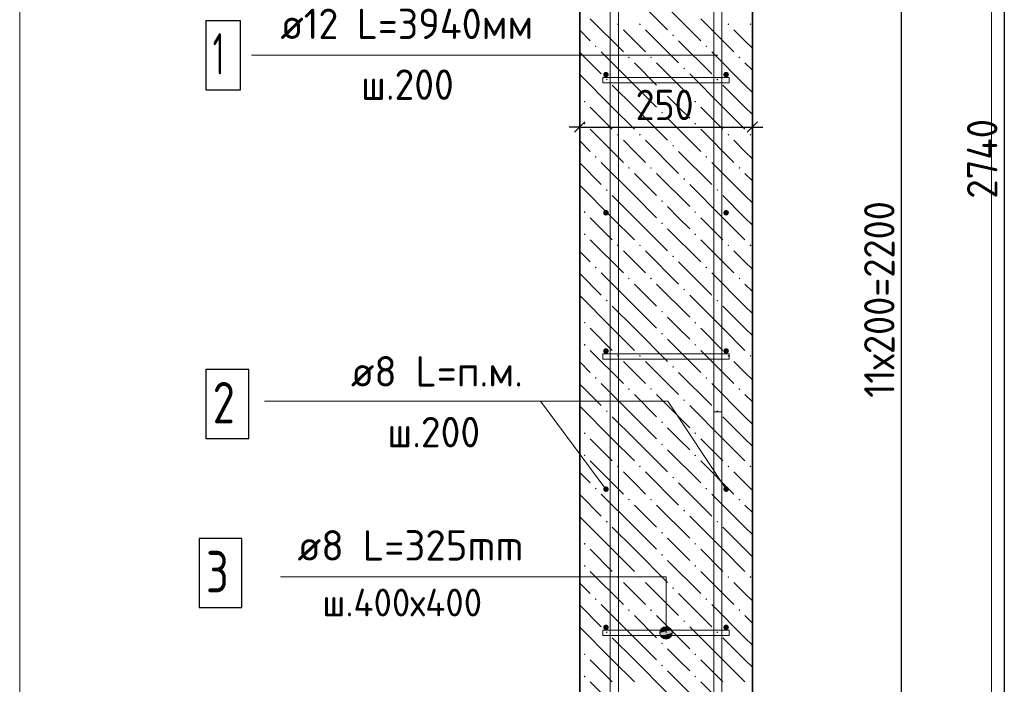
# Model space of a CAD drawing. Header units: millimetres. Extents: x 0 to 50400, y 0 to 35640.
# Tile 7 of 15: x 13972 to 22525, y 17095 to 22866. Entities that reach past the tile are written whole.
import ezdxf

# ---------------------------------------------------------------- set-up
doc = ezdxf.new("R2010")
doc.units = ezdxf.units.MM
doc.linetypes.add('______2', pattern=[324, 240, -84])
for name, color, linetype, lineweight in [('Standard', 7, 'Continuous', 25), ('Выпуски арматуры Г-обр.', 52, 'Continuous', 25), ('ЖБ Стена верхний уровень', 7, 'Continuous', 35), ('Позиционная метка линия выноска', 7, 'Continuous', 13)]:
    doc.layers.add(name, color=color, linetype=linetype, lineweight=lineweight)
for name, color, linetype, true_color in [('Стена фоновая арматура У1', 7, '______2', 0xa0a0a0), ('Стена фоновая арматура Х1', 7, '______2', 0xa0a0a0), ('Стена фоновая затяжка С-обр.', 7, '______2', 0xa0a0a0)]:
    doc.layers.add(name, color=color, linetype=linetype, true_color=true_color)
doc.styles.add('ISOCPEUR', font='txt')

msp = doc.modelspace()

# ---------------------------------------------------------------- hatches: boundary and pattern name
at = {"layer": 'ЖБ Стена верхний уровень', "linetype": 'Continuous', "lineweight": 18, "transparency": 33554687}
for points in [[(19160.2, 22827), (19168, 22834.8), (19175.8, 22827), (19168, 22819.2)], [(19352.2, 22827), (19360, 22834.8), (19367.8, 22827), (19360, 22819.2)], [(20120.2, 22827), (20128, 22834.8), (20135.8, 22827), (20128, 22819.2)], [(20312.2, 22827), (20320, 22834.8), (20327.8, 22827), (20320, 22819.2)], [(19640.2, 22731), (19648, 22738.8), (19655.8, 22731), (19648, 22723.2)], [(18968.2, 22635), (18976, 22642.8), (18983.8, 22635), (18976, 22627.2)], [(19928.2, 22635), (19936, 22642.8), (19943.8, 22635), (19936, 22627.2)], [(19256.2, 22539), (19264, 22546.8), (19271.8, 22539), (19264, 22531.2)], [(19448.2, 22539), (19456, 22546.8), (19463.8, 22539), (19456, 22531.2)], [(20216.2, 22539), (20224, 22546.8), (20231.8, 22539), (20224, 22531.2)], [(19736.2, 22443), (19744, 22450.8), (19751.8, 22443), (19744, 22435.2)], [(19064.2, 22347), (19072, 22354.8), (19079.8, 22347), (19072, 22339.2)], [(20024.2, 22347), (20032, 22354.8), (20039.8, 22347), (20032, 22339.2)], [(19544.2, 22251), (19552, 22258.8), (19559.8, 22251), (19552, 22243.2)], [(18872.2, 22155), (18880, 22162.8), (18887.8, 22155), (18880, 22147.2)], [(19832.2, 22155), (19840, 22162.8), (19847.8, 22155), (19840, 22147.2)], [(19544.2, 22059), (19552, 22066.8), (19559.8, 22059), (19552, 22051.2)], [(18872.2, 21963), (18880, 21970.8), (18887.8, 21963), (18880, 21955.2)], [(19832.2, 21963), (19840, 21970.8), (19847.8, 21963), (19840, 21955.2)], [(19160.2, 21867), (19168, 21874.8), (19175.8, 21867), (19168, 21859.2)], [(19352.2, 21867), (19360, 21874.8), (19367.8, 21867), (19360, 21859.2)], [(20120.2, 21867), (20128, 21874.8), (20135.8, 21867), (20128, 21859.2)], [(20312.2, 21867), (20320, 21874.8), (20327.8, 21867), (20320, 21859.2)], [(19640.2, 21771), (19648, 21778.8), (19655.8, 21771), (19648, 21763.2)], [(18968.2, 21675), (18976, 21682.8), (18983.8, 21675), (18976, 21667.2)], [(19928.2, 21675), (19936, 21682.8), (19943.8, 21675), (19936, 21667.2)], [(19256.2, 21579), (19264, 21586.8), (19271.8, 21579), (19264, 21571.2)], [(19448.2, 21579), (19456, 21586.8), (19463.8, 21579), (19456, 21571.2)], [(20216.2, 21579), (20224, 21586.8), (20231.8, 21579), (20224, 21571.2)], [(19736.2, 21483), (19744, 21490.8), (19751.8, 21483), (19744, 21475.2)], [(19064.2, 21387), (19072, 21394.8), (19079.8, 21387), (19072, 21379.2)], [(20024.2, 21387), (20032, 21394.8), (20039.8, 21387), (20032, 21379.2)], [(19544.2, 21291), (19552, 21298.8), (19559.8, 21291), (19552, 21283.2)], [(18872.2, 21195), (18880, 21202.8), (18887.8, 21195), (18880, 21187.2)], [(19832.2, 21195), (19840, 21202.8), (19847.8, 21195), (19840, 21187.2)], [(19544.2, 21099), (19552, 21106.8), (19559.8, 21099), (19552, 21091.2)], [(18872.2, 21003), (18880, 21010.8), (18887.8, 21003), (18880, 20995.2)], [(19832.2, 21003), (19840, 21010.8), (19847.8, 21003), (19840, 20995.2)], [(19160.2, 20907), (19168, 20914.8), (19175.8, 20907), (19168, 20899.2)], [(19352.2, 20907), (19360, 20914.8), (19367.8, 20907), (19360, 20899.2)], [(20120.2, 20907), (20128, 20914.8), (20135.8, 20907), (20128, 20899.2)], [(20312.2, 20907), (20320, 20914.8), (20327.8, 20907), (20320, 20899.2)], [(19640.2, 20811), (19648, 20818.8), (19655.8, 20811), (19648, 20803.2)], [(18968.2, 20715), (18976, 20722.8), (18983.8, 20715), (18976, 20707.2)], [(19928.2, 20715), (19936, 20722.8), (19943.8, 20715), (19936, 20707.2)], [(19256.2, 20619), (19264, 20626.8), (19271.8, 20619), (19264, 20611.2)], [(19448.2, 20619), (19456, 20626.8), (19463.8, 20619), (19456, 20611.2)], [(20216.2, 20619), (20224, 20626.8), (20231.8, 20619), (20224, 20611.2)], [(19736.2, 20523), (19744, 20530.8), (19751.8, 20523), (19744, 20515.2)], [(19064.2, 20427), (19072, 20434.8), (19079.8, 20427), (19072, 20419.2)], [(20024.2, 20427), (20032, 20434.8), (20039.8, 20427), (20032, 20419.2)], [(19544.2, 20331), (19552, 20338.8), (19559.8, 20331), (19552, 20323.2)], [(18872.2, 20235), (18880, 20242.8), (18887.8, 20235), (18880, 20227.2)], [(19832.2, 20235), (19840, 20242.8), (19847.8, 20235), (19840, 20227.2)], [(19544.2, 20139), (19552, 20146.8), (19559.8, 20139), (19552, 20131.2)], [(18872.2, 20043), (18880, 20050.8), (18887.8, 20043), (18880, 20035.2)], [(19832.2, 20043), (19840, 20050.8), (19847.8, 20043), (19840, 20035.2)], [(19160.2, 19947), (19168, 19954.8), (19175.8, 19947), (19168, 19939.2)], [(19352.2, 19947), (19360, 19954.8), (19367.8, 19947), (19360, 19939.2)], [(20120.2, 19947), (20128, 19954.8), (20135.8, 19947), (20128, 19939.2)], [(20312.2, 19947), (20320, 19954.8), (20327.8, 19947), (20320, 19939.2)], [(19640.2, 19851), (19648, 19858.8), (19655.8, 19851), (19648, 19843.2)], [(18968.2, 19755), (18976, 19762.8), (18983.8, 19755), (18976, 19747.2)], [(19928.2, 19755), (19936, 19762.8), (19943.8, 19755), (19936, 19747.2)], [(19256.2, 19659), (19264, 19666.8), (19271.8, 19659), (19264, 19651.2)], [(19448.2, 19659), (19456, 19666.8), (19463.8, 19659), (19456, 19651.2)], [(20216.2, 19659), (20224, 19666.8), (20231.8, 19659), (20224, 19651.2)], [(19736.2, 19563), (19744, 19570.8), (19751.8, 19563), (19744, 19555.2)], [(19064.2, 19467), (19072, 19474.8), (19079.8, 19467), (19072, 19459.2)], [(20024.2, 19467), (20032, 19474.8), (20039.8, 19467), (20032, 19459.2)], [(19544.2, 19371), (19552, 19378.8), (19559.8, 19371), (19552, 19363.2)], [(18872.2, 19275), (18880, 19282.8), (18887.8, 19275), (18880, 19267.2)], [(19832.2, 19275), (19840, 19282.8), (19847.8, 19275), (19840, 19267.2)], [(19544.2, 19179), (19552, 19186.8), (19559.8, 19179), (19552, 19171.2)], [(18872.2, 19083), (18880, 19090.8), (18887.8, 19083), (18880, 19075.2)], [(19832.2, 19083), (19840, 19090.8), (19847.8, 19083), (19840, 19075.2)], [(19160.2, 18987), (19168, 18994.8), (19175.8, 18987), (19168, 18979.2)], [(19352.2, 18987), (19360, 18994.8), (19367.8, 18987), (19360, 18979.2)], [(20120.2, 18987), (20128, 18994.8), (20135.8, 18987), (20128, 18979.2)], [(20312.2, 18987), (20320, 18994.8), (20327.8, 18987), (20320, 18979.2)], [(19640.2, 18891), (19648, 18898.8), (19655.8, 18891), (19648, 18883.2)], [(18968.2, 18795), (18976, 18802.8), (18983.8, 18795), (18976, 18787.2)], [(19928.2, 18795), (19936, 18802.8), (19943.8, 18795), (19936, 18787.2)], [(19256.2, 18699), (19264, 18706.8), (19271.8, 18699), (19264, 18691.2)], [(19448.2, 18699), (19456, 18706.8), (19463.8, 18699), (19456, 18691.2)], [(20216.2, 18699), (20224, 18706.8), (20231.8, 18699), (20224, 18691.2)], [(19736.2, 18603), (19744, 18610.8), (19751.8, 18603), (19744, 18595.2)], [(19064.2, 18507), (19072, 18514.8), (19079.8, 18507), (19072, 18499.2)], [(20024.2, 18507), (20032, 18514.8), (20039.8, 18507), (20032, 18499.2)], [(19544.2, 18411), (19552, 18418.8), (19559.8, 18411), (19552, 18403.2)], [(18872.2, 18315), (18880, 18322.8), (18887.8, 18315), (18880, 18307.2)], [(19832.2, 18315), (19840, 18322.8), (19847.8, 18315), (19840, 18307.2)], [(19544.2, 18219), (19552, 18226.8), (19559.8, 18219), (19552, 18211.2)], [(18872.2, 18123), (18880, 18130.8), (18887.8, 18123), (18880, 18115.2)], [(19832.2, 18123), (19840, 18130.8), (19847.8, 18123), (19840, 18115.2)], [(19160.2, 18027), (19168, 18034.8), (19175.8, 18027), (19168, 18019.2)], [(19352.2, 18027), (19360, 18034.8), (19367.8, 18027), (19360, 18019.2)], [(20120.2, 18027), (20128, 18034.8), (20135.8, 18027), (20128, 18019.2)], [(20312.2, 18027), (20320, 18034.8), (20327.8, 18027), (20320, 18019.2)], [(19640.2, 17931), (19648, 17938.8), (19655.8, 17931), (19648, 17923.2)], [(18968.2, 17835), (18976, 17842.8), (18983.8, 17835), (18976, 17827.2)], [(19928.2, 17835), (19936, 17842.8), (19943.8, 17835), (19936, 17827.2)], [(19256.2, 17739), (19264, 17746.8), (19271.8, 17739), (19264, 17731.2)], [(19448.2, 17739), (19456, 17746.8), (19463.8, 17739), (19456, 17731.2)], [(20216.2, 17739), (20224, 17746.8), (20231.8, 17739), (20224, 17731.2)], [(19736.2, 17643), (19744, 17650.8), (19751.8, 17643), (19744, 17635.2)], [(19064.2, 17547), (19072, 17554.8), (19079.8, 17547), (19072, 17539.2)], [(20024.2, 17547), (20032, 17554.8), (20039.8, 17547), (20032, 17539.2)], [(19544.2, 17451), (19552, 17458.8), (19559.8, 17451), (19552, 17443.2)], [(18872.2, 17355), (18880, 17362.8), (18887.8, 17355), (18880, 17347.2)], [(19832.2, 17355), (19840, 17362.8), (19847.8, 17355), (19840, 17347.2)], [(19544.2, 17259), (19552, 17266.8), (19559.8, 17259), (19552, 17251.2)], [(18872.2, 17163), (18880, 17170.8), (18887.8, 17163), (18880, 17155.2)], [(19832.2, 17163), (19840, 17170.8), (19847.8, 17163), (19840, 17155.2)]]:
    msp.add_hatch(color=7, dxfattribs=at).paths.add_polyline_path(points, flags=16)
at = {"layer": 'Позиционная метка линия выноска', "linetype": 'Continuous', "lineweight": 13, "transparency": 33554687}
for points in [[(19632.9, 17568.3), (19540.1, 17568.3), (19532.5, 17541.4)], [(19632.9, 17568.3), (19532.5, 17541.4), (19640.5, 17541.4)], [(19640.5, 17541.4), (19532.5, 17541.4), (19540.1, 17514.4)], [(19613.5, 17587.8), (19559.5, 17587.8), (19540.1, 17568.3)], [(19613.5, 17587.8), (19540.1, 17568.3), (19632.9, 17568.3)], [(19640.5, 17541.4), (19540.1, 17514.4), (19632.9, 17514.4)], [(19559.5, 17587.8), (19613.5, 17587.8), (19586.5, 17595.4)], [(19632.9, 17514.4), (19540.1, 17514.4), (19559.5, 17494.9)], [(19632.9, 17514.4), (19559.5, 17494.9), (19613.5, 17494.9)], [(19613.5, 17494.9), (19559.5, 17494.9), (19586.5, 17487.4)]]:
    msp.add_hatch(color=7, dxfattribs=at).paths.add_polyline_path(points)
at = {"layer": 'Стена фоновая арматура У1', "linetype": 'Continuous', "lineweight": 13, "transparency": 33554687}
for points in [[(19088.5, 22389.4), (19086.7, 22398.5), (19081.5, 22406.3), (19073.7, 22411.5), (19064.5, 22413.4), (19055.3, 22411.5), (19047.5, 22406.3), (19042.3, 22398.5), (19040.5, 22389.4), (19042.3, 22380.2), (19047.5, 22372.4), (19055.3, 22367.2), (19064.5, 22365.4), (19073.7, 22367.2), (19081.5, 22372.4), (19086.7, 22380.2)], [(20132.5, 22389.4), (20130.7, 22398.5), (20125.5, 22406.3), (20117.7, 22411.5), (20108.5, 22413.4), (20099.3, 22411.5), (20091.5, 22406.3), (20086.3, 22398.5), (20084.5, 22389.4), (20086.3, 22380.2), (20091.5, 22372.4), (20099.3, 22367.2), (20108.5, 22365.4), (20117.7, 22367.2), (20125.5, 22372.4), (20130.7, 22380.2)], [(19088.5, 21189.4), (19086.7, 21198.5), (19081.5, 21206.3), (19073.7, 21211.5), (19064.5, 21213.4), (19055.3, 21211.5), (19047.5, 21206.3), (19042.3, 21198.5), (19040.5, 21189.4), (19042.3, 21180.2), (19047.5, 21172.4), (19055.3, 21167.2), (19064.5, 21165.4), (19073.7, 21167.2), (19081.5, 21172.4), (19086.7, 21180.2)], [(20132.5, 21189.4), (20130.7, 21198.5), (20125.5, 21206.3), (20117.7, 21211.5), (20108.5, 21213.4), (20099.3, 21211.5), (20091.5, 21206.3), (20086.3, 21198.5), (20084.5, 21189.4), (20086.3, 21180.2), (20091.5, 21172.4), (20099.3, 21167.2), (20108.5, 21165.4), (20117.7, 21167.2), (20125.5, 21172.4), (20130.7, 21180.2)], [(19088.5, 19989.4), (19086.7, 19998.5), (19081.5, 20006.3), (19073.7, 20011.5), (19064.5, 20013.4), (19055.3, 20011.5), (19047.5, 20006.3), (19042.3, 19998.5), (19040.5, 19989.4), (19042.3, 19980.2), (19047.5, 19972.4), (19055.3, 19967.2), (19064.5, 19965.4), (19073.7, 19967.2), (19081.5, 19972.4), (19086.7, 19980.2)], [(20132.5, 19989.4), (20130.7, 19998.5), (20125.5, 20006.3), (20117.7, 20011.5), (20108.5, 20013.4), (20099.3, 20011.5), (20091.5, 20006.3), (20086.3, 19998.5), (20084.5, 19989.4), (20086.3, 19980.2), (20091.5, 19972.4), (20099.3, 19967.2), (20108.5, 19965.4), (20117.7, 19967.2), (20125.5, 19972.4), (20130.7, 19980.2)], [(19088.5, 18789.4), (19086.7, 18798.5), (19081.5, 18806.3), (19073.7, 18811.5), (19064.5, 18813.4), (19055.3, 18811.5), (19047.5, 18806.3), (19042.3, 18798.5), (19040.5, 18789.4), (19042.3, 18780.2), (19047.5, 18772.4), (19055.3, 18767.2), (19064.5, 18765.4), (19073.7, 18767.2), (19081.5, 18772.4), (19086.7, 18780.2)], [(20132.5, 18789.4), (20130.7, 18798.5), (20125.5, 18806.3), (20117.7, 18811.5), (20108.5, 18813.4), (20099.3, 18811.5), (20091.5, 18806.3), (20086.3, 18798.5), (20084.5, 18789.4), (20086.3, 18780.2), (20091.5, 18772.4), (20099.3, 18767.2), (20108.5, 18765.4), (20117.7, 18767.2), (20125.5, 18772.4), (20130.7, 18780.2)], [(19088.5, 17589.4), (19086.7, 17598.5), (19081.5, 17606.3), (19073.7, 17611.5), (19064.5, 17613.4), (19055.3, 17611.5), (19047.5, 17606.3), (19042.3, 17598.5), (19040.5, 17589.4), (19042.3, 17580.2), (19047.5, 17572.4), (19055.3, 17567.2), (19064.5, 17565.4), (19073.7, 17567.2), (19081.5, 17572.4), (19086.7, 17580.2)], [(20132.5, 17589.4), (20130.7, 17598.5), (20125.5, 17606.3), (20117.7, 17611.5), (20108.5, 17613.4), (20099.3, 17611.5), (20091.5, 17606.3), (20086.3, 17598.5), (20084.5, 17589.4), (20086.3, 17580.2), (20091.5, 17572.4), (20099.3, 17567.2), (20108.5, 17565.4), (20117.7, 17567.2), (20125.5, 17572.4), (20130.7, 17580.2)]]:
    msp.add_hatch(color=7, dxfattribs=at).paths.add_polyline_path(points)

# ---------------------------------------------------------------- linework, layer by layer
at = {"layer": 'Standard', "color": 7, "linetype": 'Continuous', "lineweight": -3, "transparency": 33554687}
for p, q in [((22524.8, 29901.4), (22524.8, 13461.4)), ((21631, 13940.1), (21631, 27128.1)), ((18836.5, 21934.1), (18836.5, 22084.1)), ((20336.5, 21934.1), (20336.5, 22084.1)), ((18836.5, 21934.1), (18746.5, 21934.1)), ((18836.5, 21934.1), (18836.5, 21784.1)), ((18836.5, 21934.1), (20336.5, 21934.1)), ((20336.5, 21934.1), (20336.5, 21784.1)), ((20336.5, 21934.1), (20426.5, 21934.1))]:
    msp.add_line(p, q, dxfattribs=at)
at = {"layer": 'Standard', "color": 7, "linetype": 'Continuous', "lineweight": 25, "transparency": 33554687}
for p, q in [((18791.5, 21889.1), (18881.5, 21979.1)), ((20291.5, 21889.1), (20381.5, 21979.1))]:
    msp.add_line(p, q, dxfattribs=at)
at = {"layer": 'Standard', "color": 254, "linetype": 'Continuous', "lineweight": 13, "true_color": 0xc4c4ff, "transparency": 33554687}
msp.add_lwpolyline([(13972.4, 9792.3), (22414.1, 9792.3), (22414.1, 33133), (13972.4, 33133), (13972.4, 9792.3)], dxfattribs=at)
at = {"layer": 'Выпуски арматуры Г-обр.', "color": 251, "linetype": '______2', "lineweight": 13, "true_color": 0x656565, "transparency": 33554687}
msp.add_lwpolyline([(20072.5, 19461.4), (20072.5, 11559.4), (18833.7, 11559.4), (18833.7, 11631.4), (20000.5, 11631.4), (20000.5, 19461.4), (20072.5, 19461.4)], dxfattribs=at)
at = {"layer": 'ЖБ Стена верхний уровень', "color": 7, "linetype": 'Continuous', "lineweight": 35, "transparency": 33554687}
for p, q in [((18836.5, 29901.4), (18836.5, 13461.4)), ((20336.5, 13461.4), (20336.5, 29901.4))]:
    msp.add_line(p, q, dxfattribs=at)
at = {"layer": 'ЖБ Стена верхний уровень', "color": 9, "linetype": 'Continuous', "lineweight": 18, "true_color": 0xc7c7c7, "transparency": 33554687}
for p, q in [((19312, 23067), (19600, 22779)), ((19600, 22971), (19888, 22683)), ((18928, 22875), (19216, 22587)), ((19888, 22875), (20176, 22587)), ((18836.5, 22774.6), (18928, 22683)), ((19312, 22683), (19216, 22779)), ((19408, 22779), (19696, 22491)), ((20272, 22683), (20176, 22779)), ((19408, 22587), (19312, 22683)), ((19696, 22683), (19984, 22395)), ((20336.5, 22618.5), (20272, 22683)), ((18836.5, 22582.6), (19024, 22395)), ((19312, 22299), (19024, 22587)), ((20272, 22299), (19984, 22587)), ((19312, 22491), (19504, 22299)), ((19504, 22491), (19792, 22203)), ((20272, 22491), (20336.5, 22426.5)), ((19120, 22107), (18836.5, 22390.5)), ((20080, 22107), (19792, 22395)), ((19120, 22299), (19312, 22107)), ((19312, 22299), (19504, 22107)), ((20080, 22299), (20272, 22107)), ((20272, 22299), (20336.5, 22234.5)), ((19696, 22107), (19600, 22203)), ((18928, 22107), (19120, 21915)), ((19120, 22107), (19312, 21915)), ((19312, 22107), (19600, 21819)), ((19792, 22011), (19696, 22107)), ((19888, 22107), (20080, 21915)), ((20080, 22107), (20272, 21915)), ((20272, 22107), (20336.5, 22042.5)), ((19600, 22011), (19888, 21723)), ((18928, 21915), (19216, 21627)), ((19888, 21915), (20176, 21627)), ((18836.5, 21814.6), (18928, 21723)), ((19312, 21723), (19216, 21819)), ((19408, 21819), (19696, 21531)), ((20272, 21723), (20176, 21819)), ((19408, 21627), (19312, 21723)), ((19696, 21723), (19984, 21435)), ((20336.5, 21658.5), (20272, 21723)), ((18836.5, 21622.6), (19024, 21435)), ((19312, 21339), (19024, 21627)), ((20272, 21339), (19984, 21627)), ((19312, 21531), (19504, 21339)), ((19504, 21531), (19792, 21243)), ((20272, 21531), (20336.5, 21466.5)), ((19120, 21147), (18836.5, 21430.5)), ((20080, 21147), (19792, 21435)), ((19120, 21339), (19312, 21147)), ((19312, 21339), (19504, 21147)), ((20080, 21339), (20272, 21147)), ((20272, 21339), (20336.5, 21274.5)), ((19696, 21147), (19600, 21243)), ((18928, 21147), (19120, 20955)), ((19120, 21147), (19312, 20955)), ((19312, 21147), (19600, 20859)), ((19792, 21051), (19696, 21147)), ((19888, 21147), (20080, 20955)), ((20080, 21147), (20272, 20955)), ((20272, 21147), (20336.5, 21082.5)), ((19600, 21051), (19888, 20763)), ((18928, 20955), (19216, 20667)), ((19888, 20955), (20176, 20667)), ((18836.5, 20854.6), (18928, 20763)), ((19312, 20763), (19216, 20859)), ((19408, 20859), (19696, 20571)), ((20272, 20763), (20176, 20859)), ((19408, 20667), (19312, 20763)), ((19696, 20763), (19984, 20475)), ((20336.5, 20698.5), (20272, 20763)), ((18836.5, 20662.6), (19024, 20475)), ((19312, 20379), (19024, 20667)), ((20272, 20379), (19984, 20667)), ((19312, 20571), (19504, 20379)), ((19504, 20571), (19792, 20283)), ((20272, 20571), (20336.5, 20506.5)), ((19120, 20187), (18836.5, 20470.5)), ((20080, 20187), (19792, 20475)), ((19120, 20379), (19312, 20187)), ((19312, 20379), (19504, 20187)), ((20080, 20379), (20272, 20187)), ((20272, 20379), (20336.5, 20314.5)), ((19696, 20187), (19600, 20283)), ((18928, 20187), (19120, 19995)), ((19120, 20187), (19312, 19995)), ((19312, 20187), (19600, 19899)), ((19792, 20091), (19696, 20187)), ((19888, 20187), (20080, 19995)), ((20080, 20187), (20272, 19995)), ((20272, 20187), (20336.5, 20122.5)), ((19600, 20091), (19888, 19803)), ((18928, 19995), (19216, 19707)), ((19888, 19995), (20176, 19707)), ((18836.5, 19894.5), (18928, 19803)), ((19312, 19803), (19216, 19899)), ((19408, 19899), (19696, 19611)), ((20272, 19803), (20176, 19899)), ((19408, 19707), (19312, 19803)), ((19696, 19803), (19984, 19515)), ((20336.5, 19738.5), (20272, 19803)), ((18836.5, 19702.5), (19024, 19515)), ((19312, 19419), (19024, 19707)), ((20272, 19419), (19984, 19707)), ((19312, 19611), (19504, 19419)), ((19504, 19611), (19792, 19323)), ((20272, 19611), (20336.5, 19546.5)), ((19120, 19227), (18836.5, 19510.5)), ((20080, 19227), (19792, 19515)), ((19120, 19419), (19312, 19227)), ((19312, 19419), (19504, 19227)), ((20080, 19419), (20272, 19227)), ((20272, 19419), (20336.5, 19354.5)), ((19696, 19227), (19600, 19323)), ((18928, 19227), (19120, 19035)), ((19120, 19227), (19312, 19035)), ((19312, 19227), (19600, 18939)), ((19792, 19131), (19696, 19227)), ((19888, 19227), (20080, 19035)), ((20080, 19227), (20272, 19035)), ((20272, 19227), (20336.5, 19162.5)), ((19600, 19131), (19888, 18843)), ((18928, 19035), (19216, 18747)), ((19888, 19035), (20176, 18747)), ((18836.5, 18934.5), (18928, 18843)), ((19312, 18843), (19216, 18939)), ((19408, 18939), (19696, 18651)), ((20272, 18843), (20176, 18939)), ((19408, 18747), (19312, 18843)), ((19696, 18843), (19984, 18555)), ((20336.5, 18778.5), (20272, 18843)), ((18836.5, 18742.5), (19024, 18555)), ((19312, 18459), (19024, 18747)), ((20272, 18459), (19984, 18747)), ((19312, 18651), (19504, 18459)), ((19504, 18651), (19792, 18363)), ((20272, 18651), (20336.5, 18586.5)), ((19120, 18267), (18836.5, 18550.5)), ((20080, 18267), (19792, 18555)), ((19120, 18459), (19312, 18267)), ((19312, 18459), (19504, 18267)), ((20080, 18459), (20272, 18267)), ((20272, 18459), (20336.5, 18394.5)), ((19696, 18267), (19600, 18363)), ((18928, 18267), (19120, 18075)), ((19120, 18267), (19312, 18075)), ((19312, 18267), (19600, 17979)), ((19792, 18171), (19696, 18267)), ((19888, 18267), (20080, 18075)), ((20080, 18267), (20272, 18075)), ((20272, 18267), (20336.5, 18202.5)), ((19600, 18171), (19888, 17883)), ((18928, 18075), (19216, 17787)), ((19888, 18075), (20176, 17787)), ((18836.5, 17974.5), (18928, 17883)), ((19312, 17883), (19216, 17979)), ((19408, 17979), (19696, 17691)), ((20272, 17883), (20176, 17979)), ((19408, 17787), (19312, 17883)), ((19696, 17883), (19984, 17595)), ((20336.5, 17818.5), (20272, 17883)), ((18836.5, 17782.5), (19024, 17595)), ((19312, 17499), (19024, 17787)), ((20272, 17499), (19984, 17787)), ((19312, 17691), (19504, 17499)), ((19504, 17691), (19792, 17403)), ((20272, 17691), (20336.5, 17626.5)), ((19120, 17307), (18836.5, 17590.5)), ((20080, 17307), (19792, 17595)), ((19120, 17499), (19312, 17307)), ((19312, 17499), (19504, 17307)), ((20080, 17499), (20272, 17307)), ((20272, 17499), (20336.5, 17434.5)), ((19696, 17307), (19600, 17403)), ((18928, 17307), (19120, 17115)), ((19120, 17307), (19312, 17115)), ((19312, 17307), (19600, 17019)), ((19792, 17211), (19696, 17307)), ((19888, 17307), (20080, 17115)), ((20080, 17307), (20272, 17115)), ((20272, 17307), (20336.5, 17242.5)), ((19600, 17211), (19888, 16923)), ((18928, 17115), (19216, 16827)), ((19888, 17115), (20176, 16827))]:
    msp.add_line(p, q, dxfattribs=at)
at = {"layer": 'Позиционная метка линия выноска', "color": 7, "linetype": 'Continuous', "lineweight": 13, "transparency": 33554687}
for p, q in [((15985.5, 22557.3), (20036.5, 22557.3)), ((19064.5, 18789.4), (18497.1, 19554.7)), ((19532.5, 17541.4), (19532.5, 17541.4)), ((19586.5, 17595.4), (19586.5, 17595.4)), ((19640.5, 17541.4), (19640.5, 17541.4)), ((19586.5, 17487.4), (19586.5, 17487.4))]:
    msp.add_line(p, q, dxfattribs=at)
for points in [[(20108.5, 18789.4), (19601.1, 19554.7), (16099.5, 19554.7)], [(16237.5, 18028.4), (19586.5, 18028.4), (19586.5, 17541.4)]]:
    msp.add_lwpolyline(points, dxfattribs=at)
msp.add_circle((19586.5, 17541.4), 54, dxfattribs=at)
at = {"layer": 'Стена фоновая арматура У1', "color": 7, "linetype": 'Continuous', "lineweight": 25, "transparency": 33554687}
msp.add_lwpolyline([(15589.5, 19228.4), (15961.5, 19228.4), (15961.5, 19828.4), (15589.5, 19828.4), (15589.5, 19228.4)], dxfattribs=at)
at = {"layer": 'Стена фоновая арматура Х1', "color": 7, "linetype": 'Continuous', "lineweight": 18, "transparency": 33554687}
for points in [[(19100.5, 13461.4), (19100.5, 32569), (19172.5, 32569), (19172.5, 13461.4), (19100.5, 13461.4)], [(20000.5, 13461.4), (20000.5, 32569), (20072.5, 32569), (20072.5, 13461.4), (20000.5, 13461.4)]]:
    msp.add_lwpolyline(points, dxfattribs=at)
at = {"layer": 'Стена фоновая арматура Х1', "color": 7, "linetype": 'Continuous', "lineweight": 25, "transparency": 33554687}
msp.add_lwpolyline([(15589.5, 22257.3), (15889.5, 22257.3), (15889.5, 22857.3), (15589.5, 22857.3), (15589.5, 22257.3)], dxfattribs=at)
at = {"layer": 'Стена фоновая затяжка С-обр.', "color": 98, "linetype": 'Continuous', "lineweight": 13, "true_color": 0x005000, "transparency": 33554687}
for points in [[(20135.5, 22317.3), (19037.5, 22317.3), (19037.5, 22365.4), (20135.5, 22365.4), (20135.5, 22317.3)], [(20135.5, 19917.3), (19037.5, 19917.3), (19037.5, 19965.4), (20135.5, 19965.4), (20135.5, 19917.3)], [(20135.5, 17517.3), (19037.5, 17517.3), (19037.5, 17565.4), (20135.5, 17565.4), (20135.5, 17517.3)]]:
    msp.add_lwpolyline(points, dxfattribs=at)
at = {"layer": 'Стена фоновая затяжка С-обр.', "color": 7, "linetype": 'Continuous', "lineweight": 25, "transparency": 33554687}
msp.add_lwpolyline([(15531, 17760.8), (15903, 17760.8), (15903, 18360.8), (15531, 18360.8), (15531, 17760.8)], dxfattribs=at)

# ---------------------------------------------------------------- texts
at = {"layer": 'Standard', "color": 7, "linetype": 'Continuous', "lineweight": 25, "transparency": 33554687, "insert": (19322.5, 21994.1), "char_height": 264, "width": 674.395, "attachment_point": 7, "style": 'ISOCPEUR'}
msp.add_mtext('\\W0.91;250', dxfattribs=at)
at = {"layer": 'Standard', "color": 7, "linetype": 'Continuous', "lineweight": 25, "transparency": 33554687, "char_height": 264, "attachment_point": 7, "rotation": 90, "style": 'ISOCPEUR'}
for s, insert, width in [('\\W0.93;2740', (22464.7, 21311.8), 888.455), ('\\W0.92;11х200=2200', (21571, 19583.7), 2047.765)]:
    msp.add_mtext(s, dxfattribs=dict(at, insert=insert, width=width))
at = {"layer": 'Standard', "color": 7, "linetype": 'Continuous', "lineweight": 18, "transparency": 33554687, "insert": (16600.9, 17684.9), "char_height": 240, "width": 1627.263, "attachment_point": 7, "style": 'ISOCPEUR'}
msp.add_mtext('\\W0.97;ш.400х400', dxfattribs=at)
at = {"layer": 'Стена фоновая арматура У1', "color": 7, "linetype": 'Continuous', "lineweight": 13, "transparency": 33554687, "attachment_point": 7, "style": 'ISOCPEUR'}
for s, insert, char_height, width in [('\\W0.97;ø8 L=п.м. ', (16849, 19680.8), 264, 1790.229), ('\\W0.78;2', (15649.5, 19360.4), 360, 391.688), ('\\W0.95;ш.200 ', (17165.8, 19152.8), 264, 1154.547)]:
    msp.add_mtext(s, dxfattribs=dict(at, insert=insert, char_height=char_height, width=width))
at = {"layer": 'Стена фоновая арматура Х1', "color": 7, "linetype": 'Continuous', "lineweight": 13, "transparency": 33554687, "attachment_point": 7, "style": 'ISOCPEUR'}
for s, insert, char_height, width in [('\\W0.96;ø12 L=3940мм ', (16237.5, 22698.1), 264, 2554.12), ('\\W0.56;1', (15649.5, 22389.3), 360, 279.989), ('\\W0.95;ш.200 ', (16937.1, 22170.1), 264, 1154.563)]:
    msp.add_mtext(s, dxfattribs=dict(at, insert=insert, char_height=char_height, width=width))
at = {"layer": 'Стена фоновая затяжка С-обр.', "color": 7, "linetype": 'Continuous', "lineweight": 13, "transparency": 33554687, "attachment_point": 7, "style": 'ISOCPEUR'}
for s, insert, char_height, width in [('\\W0.98;ø8 L=325mm ', (16385.3, 18169.2), 264, 2266.234), ('\\W0.78;3', (15591, 17892.8), 360, 391.676)]:
    msp.add_mtext(s, dxfattribs=dict(at, insert=insert, char_height=char_height, width=width))

doc.saveas('drawing.dxf')
